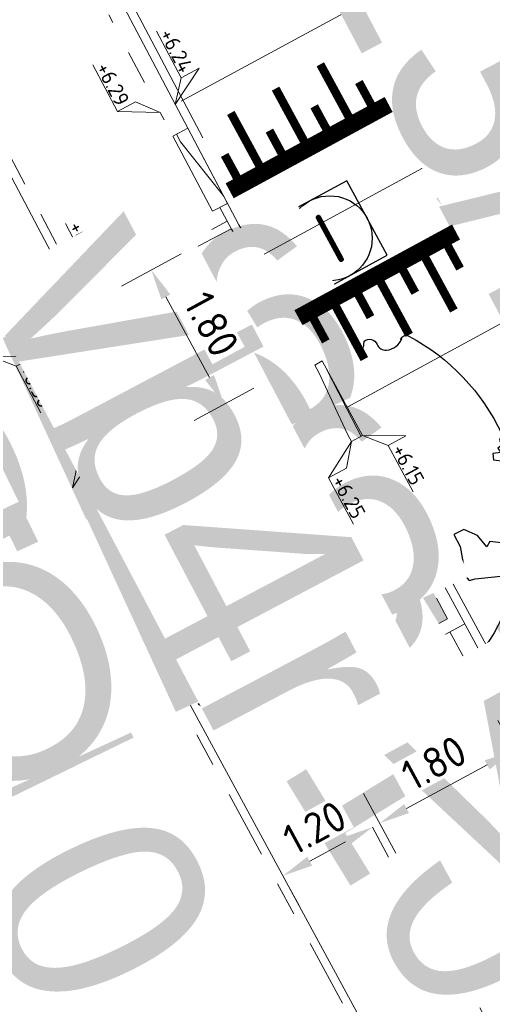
# Model space of a CAD drawing. Header units: metres. Extents: x 155090 to 155676, y 461362 to 461889.
# Tile 56 of 99: x 155329.08 to 155334.65, y 461526.51 to 461538.11. Entities that reach past the tile are written whole.
import ezdxf
from ezdxf.enums import TextEntityAlignment as Align

# ---------------------------------------------------------------- set-up
doc = ezdxf.new("R2018")
doc.units = ezdxf.units.M
for name, pattern in [('VH-GELEIDEBAND', [6, 2, -2, 0, -2]), ('VH-OPSLUITBAND-SO', [10, 4, -2, 2, -2]), ('VH-TROTTOIRBAND_130-150', [15, 5, -2, 2, -2, 2, -2]), ('ZZ-HIDDEN-SO', [4, 2, -2])]:
    doc.linetypes.add(name, pattern=pattern)
doc.layers.get('0').update_dxf_attribs({"lineweight": 18})
doc.layers.get('Defpoints').update_dxf_attribs({"lineweight": 18})
for name, color, linetype, lineweight in [('B-WE-VH-KANTOPSLUITING_OPSLUITBAND_60X200-G', 150, 'VH-OPSLUITBAND-SO', 18), ('B-WE-VH-MATERIAALGRENS-G', 7, 'ZZ-HIDDEN-SO', 18), ('N-WE-GR-BOOM-S', 90, 'Continuous', 25), ('N-WE-RI-OVERIG_RIOOLPUT_INSPECTIE-S-200', 10, 'Continuous', 25), ('N-WE-VH-KANTOPSLUITING-T18', 10, 'Continuous', 18), ('N-WE-VH-KANTOPSLUITING_GELEIDEBAND_50 200-G', 20, 'VH-GELEIDEBAND', 18), ('N-WE-VH-KANTOPSLUITING_OPSLUITBAND_100X200-G', 150, 'VH-OPSLUITBAND-SO', 18), ('N-WE-VH-KANTOPSLUITING_TROTTOIRBAND_130 150X250-G', 210, 'VH-TROTTOIRBAND_130-150', 18), ('N-WE-VH-KANTOPSLUITING_VERLOOPBAND-S', 7, 'Continuous', 18), ('N-WE-VH-KANTOPSLUITING_VOORKANT_BAND-G', 50, 'Continuous', 18), ('N-WE-VH-KANTVERHARDING_STREKLAAG-G', 60, 'Continuous', 18), ('N-WE-VW-MARKERING_SYMBOOL_PLATEAU-S', 7, 'Continuous', 18), ('X-XX-AL-HOOGTELABEL-S', 7, 'Continuous', 18), ('X-XX-AL-M', 7, 'Continuous', 18)]:
    doc.layers.add(name, color=color, linetype=linetype, lineweight=lineweight)
doc.layers.add('N-WE-GR-Groen-A-200', color=7, linetype='Continuous', lineweight=18, true_color=0x52a500)
doc.styles.add('NLCS-ISO', font='NLCS-ISO.ttf')
doc.styles.add('NLCS-ISO-M200-T18', font='NLCS-ISO.ttf', dxfattribs={"height": 0.36})
doc.dimstyles.new('NLCS-M200-T18-PIJL_L2_H1', dxfattribs={"dimscale": 0.2, "dimtxt": 2.5, "dimasz": 1.8, "dimexe": 2, "dimexo": 2, "dimgap": 0.7, "dimtad": 1, "dimzin": 0, "dimdsep": 46, "dimtxsty": 'NLCS-ISO-M200-T18', "dimcen": 0, "dimdle": 2, "dimclrd": 256, "dimclre": 256, "dimclrt": 10, "dimadec": 1, "dimazin": 0, "dimtfac": 1, "dimtdec": 3, "dimtofl": 0, "dimtmove": 0, "dimatfit": 3, "dimfxl": 2, "dimfxlon": 1, "dimtfillclr": 256, "dimtolj": 1, "dimtzin": 0, "dimlwd": -1, "dimlwe": -1, "dimarcsym": 0})
doc.dimstyles.new('NLCS-M200-T18-PIJL_L2_H2', dxfattribs={"dimscale": 0.2, "dimtxt": 0.36, "dimasz": 1.8, "dimexe": 2, "dimexo": 2, "dimgap": 0.7, "dimtad": 1, "dimzin": 0, "dimdsep": 46, "dimtxsty": 'NLCS-ISO-M200-T18', "dimcen": 0, "dimdle": 2, "dimclrd": 256, "dimclre": 256, "dimclrt": 10, "dimazin": 0, "dimtfac": 1, "dimtofl": 0, "dimtmove": 0, "dimatfit": 3, "dimfxl": 2, "dimfxlon": 1, "dimtfill": 1, "dimtfillclr": 256, "dimtolj": 1, "dimtzin": 0, "dimlwd": -1, "dimlwe": -1, "dimarcsym": 0})

# ---------------------------------------------------------------- blocks, each defined once
blk = doc.blocks.new('*U51')
at = {"lineweight": 30, "flags": 106}
blk.add_attdef('OB', text='', height=0.36, dxfattribs=at).set_placement((0, 0.1), align=Align.BOTTOM_CENTER)
blk = doc.blocks.new('*D88')
at = {"layer": 'Defpoints', "color": 0, "transparency": 16777216}
for p in [(155329.921, 461534.78), (155331.486, 461533.581), (155330.779, 461533.198)]:
    blk.add_point(p, dxfattribs=at)
at = {"layer": 'X-XX-AL-M', "transparency": 16777216}
for p, q in [((155330.276, 461534.972), (155330.979, 461535.354)), ((155330.799, 461534.847), (155331.314, 461533.898)), ((155331.134, 461533.39), (155331.837, 461533.772))]:
    blk.add_line(p, q, dxfattribs=at)
for points in [[(155330.852, 461534.875), (155330.746, 461534.818), (155330.627, 461535.163)], [(155331.367, 461533.926), (155331.261, 461533.869), (155331.486, 461533.581)]]:
    blk.add_solid(points, dxfattribs=at)
at = {"layer": 'X-XX-AL-M', "color": 10, "transparency": 16777216, "insert": (155331.338, 461534.525), "char_height": 0.36, "attachment_point": 5, "rotation": 298.4883, "style": 'NLCS-ISO-M200-T18', "bg_fill": 3, "box_fill_scale": 1.1, "bg_fill_color": 256, "bg_fill_true_color": 13158600, "bg_fill_transparency": 0}
blk.add_mtext('\\A1;1.80', dxfattribs=at)
blk = doc.blocks.new('SVH-VERLOOPBAND_TROTTOIRBAND 130 150X250 HD_OPSLUITBAND 100X200 HD_RECHTS_L1000-MM_DYN')
blk.add_lwpolyline([(1000, 100), (900, 100), (100, 150), (0, 150), (0, 0), (1000, 0)], close=True)
blk.add_lwpolyline([(100, 20), (0, 20), (100, 20), (900, 0)])
blk = doc.blocks.new('*U125')
blk.add_line((1000, 20), (0, 0))
blk.add_lwpolyline([(1000, 0), (0, 0), (0, 150), (1000, 150)], close=True)
blk = doc.blocks.new('*U123')
at = {"lineweight": 30, "flags": 106}
blk.add_attdef('OB', text='', height=0.36, dxfattribs=at).set_placement((0, 0.1), align=Align.BOTTOM_CENTER)
blk = doc.blocks.new('*U50')
at = {"lineweight": 30, "flags": 106}
blk.add_attdef('OB', text='', height=0.36, dxfattribs=at).set_placement((0, 0.1), align=Align.BOTTOM_CENTER)
blk = doc.blocks.new('SVH-GELEIDEBAND INRITVERLOOPBAND_50 200X200_RECHTS_L1000_HD-MM')
blk.add_lwpolyline([(1000, 0), (0, 0), (0, 200), (1000, 200)], close=True)
blk.add_lwpolyline([(100, 0), (900, 150), (1000, 150)])
blk = doc.blocks.new('*U208')
at = {"lineweight": 30, "flags": 106}
blk.add_attdef('OB', text='', height=0.36, dxfattribs=at).set_placement((0, 0.1), align=Align.BOTTOM_CENTER)
blk = doc.blocks.new('*U15')
at = {"lineweight": 18}
for p, q in [((2.46, 4.47), (0, 0)), ((2.46, 2.07), (2.46, 4.47)), ((0, 0), (2.46, 2.07)), ((8.66, 2.07), (2.46, 2.07))]:
    blk.add_line(p, q, dxfattribs=at)
at = {"lineweight": 18, "style": 'NLCS-ISO'}
blk.add_attdef('...', text='', height=1.8, dxfattribs=at).set_placement((5.56, 1.65), align=Align.BOTTOM_CENTER)
blk = doc.blocks.new('*U550')
at = {"lineweight": 18}
for p, q in [((-2.46, 2.09), (-2.46, 4.49)), ((-2.46, 4.49), (0, 0)), ((-8.66, 2.09), (-2.46, 2.09)), ((0, 0), (-2.46, 2.09))]:
    blk.add_line(p, q, dxfattribs=at)
at = {"lineweight": 18, "style": 'NLCS-ISO'}
blk.add_attdef('...', text='', height=1.8, dxfattribs=at).set_placement((-5.56, 1.67), align=Align.BOTTOM_CENTER)
blk = doc.blocks.new('*U250')
at = {"lineweight": 18}
for p, q in [((-2.46, 2.07), (-2.46, 4.47)), ((-2.46, 4.47), (0, 0)), ((-8.66, 2.07), (-2.46, 2.07)), ((0, 0), (-2.46, 2.07))]:
    blk.add_line(p, q, dxfattribs=at)
at = {"lineweight": 18, "style": 'NLCS-ISO'}
blk.add_attdef('...', text='', height=1.8, dxfattribs=at).set_placement((-5.56, 1.65), align=Align.BOTTOM_CENTER)
blk = doc.blocks.new('*U551')
at = {"lineweight": 18}
for p, q in [((2.46, 4.49), (0, 0)), ((2.46, 2.09), (2.46, 4.49)), ((0, 0), (2.46, 2.09)), ((8.66, 2.09), (2.46, 2.09))]:
    blk.add_line(p, q, dxfattribs=at)
at = {"lineweight": 18, "style": 'NLCS-ISO'}
blk.add_attdef('...', text='', height=1.8, dxfattribs=at).set_placement((5.56, 1.67), align=Align.BOTTOM_CENTER)
blk = doc.blocks.new('*U298')
for points in [[(0, 4.1), (4.403, 4.1)], [(0, 2.05), (4.403, 2.05)], [(0, 0), (4.403, 0)]]:
    blk.add_lwpolyline(points)
for points, const_width in [([(0.45, 3.7), (0.45, 3)], 0.1), ([(1.05, 3.7), (1.05, 3)], 0.1), ([(1.65, 3.7), (1.65, 3)], 0.1), ([(2.25, 3.7), (2.25, 3)], 0.1), ([(2.85, 3.7), (2.85, 3)], 0.1), ([(3.45, 3.7), (3.45, 3)], 0.1), ([(4.05, 3.7), (4.05, 3)], 0.1), ([(0.15, 3.3), (0.15, 3)], 0.1), ([(0.75, 3.3), (0.75, 3)], 0.1), ([(1.35, 3.3), (1.35, 3)], 0.1), ([(1.95, 3.3), (1.95, 3)], 0.1), ([(2.55, 3.3), (2.55, 3)], 0.1), ([(3.15, 3.3), (3.15, 3)], 0.1), ([(3.75, 3.3), (3.75, 3)], 0.1), ([(4.35, 3.3), (4.35, 3)], 0.1), ([(0, 2.9), (4.403, 2.9)], 0.2), ([(0, 1.2), (4.403, 1.2)], 0.2), ([(0.15, 0.8), (0.15, 1.1)], 0.1), ([(0.45, 0.4), (0.45, 1.1)], 0.1), ([(0.75, 0.8), (0.75, 1.1)], 0.1), ([(1.05, 0.4), (1.05, 1.1)], 0.1), ([(1.35, 0.8), (1.35, 1.1)], 0.1), ([(1.65, 0.4), (1.65, 1.1)], 0.1), ([(1.95, 0.8), (1.95, 1.1)], 0.1), ([(2.25, 0.4), (2.25, 1.1)], 0.1), ([(2.55, 0.8), (2.55, 1.1)], 0.1), ([(2.85, 0.4), (2.85, 1.1)], 0.1), ([(3.15, 0.8), (3.15, 1.1)], 0.1), ([(3.45, 0.4), (3.45, 1.1)], 0.1), ([(3.75, 0.8), (3.75, 1.1)], 0.1), ([(4.05, 0.4), (4.05, 1.1)], 0.1), ([(4.35, 0.8), (4.35, 1.1)], 0.1)]:
    blk.add_lwpolyline(points, dxfattribs=dict(const_width=const_width))
blk = doc.blocks.new('*D313')
at = {"layer": 'Defpoints', "color": 0, "transparency": 16777216}
for p in [(155333.495, 461537.038), (155334.211, 461535.72), (155334.211, 461535.72)]:
    blk.add_point(p, dxfattribs=at)
at = {"layer": 'X-XX-AL-M', "transparency": 16777216}
for p, q in [((155333.495, 461537.038), (155333.847, 461537.229)), ((155333.667, 461536.722), (155334.039, 461536.036)), ((155334.211, 461535.72), (155334.562, 461535.911))]:
    blk.add_line(p, q, dxfattribs=at)
for points in [[(155333.72, 461536.75), (155333.614, 461536.693), (155333.495, 461537.038)], [(155334.092, 461536.065), (155333.986, 461536.008), (155334.211, 461535.72)]]:
    blk.add_solid(points, dxfattribs=at)
at = {"layer": 'X-XX-AL-M', "color": 10, "transparency": 16777216, "insert": (155334.134, 461536.532), "char_height": 0.36, "attachment_point": 5, "rotation": 298.4883, "style": 'NLCS-ISO-M200-T18', "bg_fill": 3, "box_fill_scale": 1.1, "bg_fill_color": 256, "bg_fill_true_color": 13158600, "bg_fill_transparency": 0}
blk.add_mtext('\\A1;1.50', dxfattribs=at)
blk = doc.blocks.new('SGR-BOOM_05')
blk.add_lwpolyline([(0.433, 4.712), (0.441, 4.722), (0.45, 4.731), (0.457, 4.739), (0.465, 4.746), (0.473, 4.754), (0.48, 4.761), (0.487, 4.77), (0.494, 4.779), (0.501, 4.79), (0.508, 4.802), (0.513, 4.817), (0.516, 4.836), (0.517, 4.858), (0.515, 4.885), (0.509, 4.916), (0.475, 5.034, -0.52938), (0.529, 5.099, -0.087139), (2.218, 4.625, -0.372341), (2.284, 4.473), (2.354, 4.119), (2.18, 3.946), (1.992, 3.985), (1.767, 3.817), (1.853, 3.602), (2.086, 3.527), (2.712, 3.671), (2.864, 3.587), (2.85, 3.453), (2.707, 3.365), (2.577, 2.941), (2.743, 2.67), (3.168, 3.347, -0.504641), (3.406, 3.14, 0.331948), (3.544, 2.921, 0.282008), (3.993, 3.004), (3.957, 2.985, -0.512156), (4.163, 2.984, -0.16076), (5.094, -0.056), (4.977, -0.169), (4.976, -0.294), (4.862, -0.315), (4.876, -0.438), (4.698, -0.381), (4.644, -0.519), (4.864, -0.665), (4.933, -0.72), (5.054, -0.599, -0.106371), (4.341, -2.61), (3.705, -2.201), (3.588, -2.282), (3.512, -1.945), (3.286, -1.673), (3.024, -1.676), (3.03, -1.99), (2.83, -2.678), (2.861, -2.809), (3.005, -2.829), (3.93, -3.183, -0.236298), (-0.225, -5.013, 0.159625), (-0.347, -4.77, 0.350802), (-0.315, -4.528, -0.504641), (-0.6, -4.393), (-0.531, -4.17), (-0.647, -3.962), (-0.802, -3.978), (-0.825, -4.144), (-0.942, -4.211), (-1.08, -4.106), (-1.2, -3.475), (-1.291, -3.384), (-1.522, -3.391), (-1.586, -3.665), (-1.68, -3.694), (-1.769, -3.923), (-2.003, -3.798, 0.733583), (-1.918, -3.973, -0.861625), (-1.87, -4.128, 0.279978), (-2.043, -4.393), (-2.036, -4.403, -0.827056), (-2.208, -4.583, -0.116774), (-4.152, -2.556), (-4.114, -2.549), (-4.084, -2.541), (-4.059, -2.531), (-4.039, -2.52), (-4.024, -2.509), (-4.013, -2.498), (-4.004, -2.486), (-3.768, -2.184), (-3.762, -2.173), (-3.758, -2.163), (-3.755, -2.153), (-3.752, -2.143), (-3.748, -2.133), (-3.745, -2.123), (-3.74, -2.111), (-3.735, -2.099), (-3.729, -2.085), (-3.721, -2.071), (-3.713, -2.056), (-3.705, -2.04), (-3.697, -2.024), (-3.689, -2.007), (-3.682, -1.991), (-3.676, -1.975), (-3.671, -1.959), (-3.668, -1.944), (-3.666, -1.929), (-3.665, -1.916), (-3.666, -1.904), (-3.668, -1.893), (-3.671, -1.884), (-3.676, -1.877), (-3.682, -1.872), (-3.69, -1.869), (-3.698, -1.867), (-3.708, -1.866), (-3.718, -1.865), (-3.729, -1.864), (-3.74, -1.863), (-3.752, -1.86), (-3.764, -1.856), (-3.776, -1.85), (-3.788, -1.843), (-3.801, -1.835), (-3.813, -1.826), (-3.826, -1.816), (-3.84, -1.806), (-3.853, -1.796), (-3.866, -1.785), (-3.88, -1.774), (-3.893, -1.762), (-3.907, -1.75), (-4.15, -2.028), (-4.162, -2.015), (-4.173, -2), (-4.183, -1.984), (-4.193, -1.968), (-4.204, -1.951), (-4.219, -1.938), (-4.242, -1.928), (-4.274, -1.924), (-4.319, -1.929), (-4.379, -1.942), (-4.457, -1.967, -0.040997), (-4.791, -1.027), (-4.617, -1.057), (-4.463, -1.156), (-4.38, -1.082), (-4.281, -0.927), (-4.376, -0.782), (-4.323, -0.567), (-4.52, -0.551), (-4.652, -0.423), (-4.892, -0.58, -0.05814), (-4.988, 0.829), (-4.852, 0.802), (-4.298, 0.364), (-4.06, 0.447), (-3.128, 0.693), (-3.049, 1), (-3.409, 1.144), (-3.464, 1.261), (-4.121, 1.584), (-4.136, 1.769), (-4.358, 1.957), (-4.448, 2.14), (-4.297, 2.378), (-3.958, 2.431), (-3.65, 2.633), (-3.646, 2.84), (-3.838, 3.066), (-3.787, 3.162), (-3.863, 3.31, -0.13428), (-1.664, 4.835, -0.541727), (-1.597, 4.783), (-1.608, 4.639), (-1.605, 4.565), (-1.595, 4.508), (-1.579, 4.465), (-1.558, 4.434), (-1.535, 4.41), (-1.511, 4.392), (-1.487, 4.376), (-1.465, 4.359), (-1.446, 4.342), (-1.428, 4.325), (-1.411, 4.309), (-1.395, 4.295), (-1.38, 4.284), (-1.364, 4.276), (-1.347, 4.272), (-1.33, 4.272), (-1.312, 4.277), (-1.292, 4.285), (-1.273, 4.294), (-1.252, 4.305), (-1.232, 4.316), (-1.211, 4.327), (-1.189, 4.336), (-1.168, 4.342), (-1.147, 4.347), (-1.126, 4.35), (-1.105, 4.353), (-1.085, 4.356), (-1.066, 4.36), (-1.048, 4.365), (-1.031, 4.372), (-1.015, 4.382), (-1, 4.394), (-0.986, 4.408), (-0.973, 4.424), (-0.963, 4.324), (-0.94, 4.298), (-0.834, 4.118), (-0.611, 3.996), (-0.927, 4.508), (-0.921, 4.523), (-0.917, 4.539), (-0.915, 4.553), (-0.916, 4.568), (-0.92, 4.583), (-0.927, 4.598), (-0.938, 4.613), (-0.953, 4.629), (-0.972, 4.647), (-0.994, 4.667), (-1.02, 4.691), (-1.05, 4.719), (-1.082, 4.754), (-1.117, 4.795), (-1.199, 4.901, -0.543104), (-1.171, 4.981, -0.046766), (-0.234, 5.117, -0.385168), (-0.182, 5.074), (-0.152, 4.882), (-0.138, 4.822), (-0.121, 4.78), (-0.104, 4.753), (-0.085, 4.737), (-0.066, 4.73), (-0.047, 4.727), (-0.027, 4.726), (-0.009, 4.724), (0.009, 4.72), (0.027, 4.716), (0.044, 4.71), (0.061, 4.704), (0.077, 4.697), (0.093, 4.689), (0.109, 4.682), (0.124, 4.675), (0.139, 4.668), (0.153, 4.66), (0.167, 4.653), (0.18, 4.645), (0.191, 4.638), (0.202, 4.629), (0.211, 4.621), (0.219, 4.611), (0.225, 4.602), (0.231, 4.593), (0.236, 4.584), (0.242, 4.576), (0.247, 4.569), (0.253, 4.564), (0.26, 4.56), (0.269, 4.559), (0.278, 4.56), (0.289, 4.563), (0.3, 4.568), (0.312, 4.574), (0.324, 4.582), (0.336, 4.592), (0.348, 4.603), (0.36, 4.616), (0.371, 4.63), (0.382, 4.644), (0.393, 4.659), (0.404, 4.673), (0.414, 4.687), (0.423, 4.7)], format="xyb", close=True)
blk.add_circle((0, 0), 0.15)
blk = doc.blocks.new('SRI-PUT_INSPECTIE-SO')
at = {"flags": 128}
blk.add_lwpolyline([(-2, -2), (2, -2), (2, 2), (-2, 2)], close=True, dxfattribs=at)
blk.add_circle((0, 0), 2)
at = {"style": 'NLCS-ISO'}
blk.add_text('I', height=2.5, dxfattribs=at).set_placement((-0.003, -0.007), align=Align.MIDDLE_CENTER)
blk = doc.blocks.new('*D533')
at = {"layer": 'Defpoints', "color": 0, "transparency": 16777216}
for p in [(155334.146, 461530.899), (155332.564, 461530.041), (155334.903, 461529.505)]:
    blk.add_point(p, dxfattribs=at)
at = {"layer": 'X-XX-AL-M', "transparency": 16777216}
for p, q in [((155334.712, 461529.857), (155335.093, 461529.154)), ((155333.637, 461528.819), (155334.586, 461529.334)), ((155333.13, 461528.998), (155333.511, 461528.295))]:
    blk.add_line(p, q, dxfattribs=at)
for points in [[(155334.557, 461529.386), (155334.615, 461529.281), (155334.903, 461529.505)], [(155333.608, 461528.871), (155333.665, 461528.766), (155333.32, 461528.647)]]:
    blk.add_solid(points, dxfattribs=at)
at = {"layer": 'X-XX-AL-M', "color": 10, "transparency": 16777216, "insert": (155333.959, 461529.357), "char_height": 0.36, "attachment_point": 5, "rotation": 28.4883, "style": 'NLCS-ISO-M200-T18', "bg_fill": 3, "box_fill_scale": 1.1, "bg_fill_color": 256, "bg_fill_true_color": 13158600, "bg_fill_transparency": 0}
blk.add_mtext('\\A1;1.80', dxfattribs=at)
blk = doc.blocks.new('*D534')
at = {"layer": 'Defpoints', "color": 0, "transparency": 16777216}
for p in [(155333.233, 461528.599), (155332.178, 461528.027), (155332.178, 461528.027)]:
    blk.add_point(p, dxfattribs=at)
at = {"layer": 'X-XX-AL-M', "transparency": 16777216}
for p, q in [((155333.233, 461528.599), (155333.423, 461528.248)), ((155332.916, 461528.427), (155332.494, 461528.199)), ((155332.178, 461528.027), (155332.369, 461527.675))]:
    blk.add_line(p, q, dxfattribs=at)
for points in [[(155332.888, 461528.48), (155332.945, 461528.375), (155333.233, 461528.599)], [(155332.466, 461528.251), (155332.523, 461528.146), (155332.178, 461528.027)]]:
    blk.add_solid(points, dxfattribs=at)
at = {"layer": 'X-XX-AL-M', "color": 10, "transparency": 16777216, "insert": (155332.553, 461528.594), "char_height": 0.36, "attachment_point": 5, "rotation": 28.4883, "style": 'NLCS-ISO-M200-T18', "bg_fill": 3, "box_fill_scale": 1.1, "bg_fill_color": 256, "bg_fill_true_color": 13158600, "bg_fill_transparency": 0}
blk.add_mtext('\\A1;1.20', dxfattribs=at)
blk = doc.blocks.new('*U345')
at = {"lineweight": 18}
for p, q in [((-2.46, -2.01), (0, 0)), ((0, 0), (-2.46, -4.41)), ((-2.46, -4.41), (-2.46, -2.01)), ((-8.66, -4.41), (-2.46, -4.41))]:
    blk.add_line(p, q, dxfattribs=at)
at = {"lineweight": 18, "style": 'NLCS-ISO'}
blk.add_attdef('...', text='', height=1.8, dxfattribs=at).set_placement((-5.56, -4.83), align=Align.BOTTOM_CENTER)
blk = doc.blocks.new('*U334')
at = {"lineweight": 18}
for p, q in [((2.46, -2.01), (0, 0)), ((0, 0), (2.46, -4.41)), ((2.46, -4.41), (2.46, -2.01)), ((8.66, -4.41), (2.46, -4.41))]:
    blk.add_line(p, q, dxfattribs=at)
at = {"lineweight": 18, "style": 'NLCS-ISO'}
blk.add_attdef('...', text='', height=1.8, dxfattribs=at).set_placement((5.56, -4.83), align=Align.BOTTOM_CENTER)
blk = doc.blocks.new('*U543')
at = {"lineweight": 30, "flags": 106}
blk.add_attdef('OB', text='', height=0.36, dxfattribs=at).set_placement((0, 0.1), align=Align.BOTTOM_CENTER)

msp = doc.modelspace()

# ---------------------------------------------------------------- hatches: boundary and pattern name
at = {"layer": 'N-WE-GR-Groen-A-200', "true_color": 0x7fff00, "transparency": 33554585}
h = msp.add_hatch(color=70, dxfattribs=at)
h.dxf.hatch_style = 1
h.paths.add_polyline_path([(155332.938, 461533.23), (155332.601, 461533.957), (155332.552, 461534.046), (155330.882, 461533.14), (155332.493, 461530.172), (155334.119, 461531.055)])

# ---------------------------------------------------------------- linework, layer by layer
at = {"layer": 'B-WE-VH-KANTOPSLUITING_OPSLUITBAND_60X200-G', "ltscale": 0.2, "flags": 128}
msp.add_lwpolyline([(155275.331, 461507.468), (155329.636, 461532.501)], dxfattribs=at)
at = {"layer": 'B-WE-VH-MATERIAALGRENS-G', "ltscale": 0.1, "flags": 128}
msp.add_lwpolyline([(155329.636, 461532.501), (155329.607, 461532.554)], dxfattribs=at)
at = {"layer": 'N-WE-VH-KANTOPSLUITING_GELEIDEBAND_50 200-G', "ltscale": 0.2, "flags": 128}
for points in [[(155323.67, 461550.363), (155323.701, 461550.336), (155330.881, 461536.74)], [(155334.146, 461530.899), (155344.64, 461511.563)]]:
    msp.add_lwpolyline(points, dxfattribs=at)
at = {"layer": 'N-WE-VH-KANTOPSLUITING_OPSLUITBAND_100X200-G', "ltscale": 0.2, "flags": 128}
for points in [[(155323.73, 461550.282), (155322.138, 461549.442), (155329.836, 461534.848), (155331.523, 461535.738)], [(155331.436, 461535.902), (155331.571, 461535.646), (155332.552, 461534.045)], [(155344.687, 461511.475), (155343.017, 461510.569), (155330.747, 461533.18), (155332.504, 461534.134)], [(155329.636, 461532.501), (155329.636, 461532.501), (155339.564, 461514.207)]]:
    msp.add_lwpolyline(points, dxfattribs=at)
at = {"layer": 'N-WE-VH-KANTOPSLUITING_TROTTOIRBAND_130 150X250-G', "ltscale": 0.2, "flags": 128}
msp.add_lwpolyline([(155332.938, 461533.23), (155334.119, 461531.055), (155332.493, 461530.172)], dxfattribs=at)
at = {"layer": 'N-WE-VH-KANTOPSLUITING_VOORKANT_BAND-G', "ltscale": 0.2, "flags": 128}
for points in [[(155323.86, 461550.464), (155331.658, 461535.696), (155332.641, 461534.092), (155345.747, 461509.942), (155347.351, 461503.409), (155351.951, 461494.829), (155352.663, 461493.318), (155360.802, 461478.233), (155361.484, 461472.879)], [(155323.67, 461550.363), (155322.003, 461549.484), (155329.794, 461534.713), (155331.569, 461535.649)], [(155344.64, 461511.563), (155343.058, 461510.705), (155330.882, 461533.14), (155332.552, 461534.046)], [(155275.212, 461507.48), (155329.698, 461532.596), (155329.698, 461532.596)], [(155329.698, 461532.596), (155339.684, 461514.196)], [(155334.322, 461530.995), (155332.564, 461530.041)]]:
    msp.add_lwpolyline(points, dxfattribs=at)
at = {"layer": 'N-WE-VH-KANTVERHARDING_STREKLAAG-G', "ltscale": 0.2, "flags": 128}
for points in [[(155299.665, 461592.794), (155299.732, 461592.664), (155309.249, 461575.057), (155310.326, 461573.684), (155315.643, 461563.633), (155320.551, 461553.369), (155323.943, 461550.531), (155331.235, 461536.722)], [(155333.028, 461533.599), (155345.846, 461509.98), (155347.449, 461503.447), (155352.045, 461494.877), (155352.757, 461493.365), (155359.774, 461480.359)]]:
    msp.add_lwpolyline(points, dxfattribs=at)

# ---------------------------------------------------------------- block references
at = {"layer": 'N-WE-GR-BOOM-S', "xscale": 0.5, "yscale": 0.5, "zscale": 0.5, "rotation": 26.5502593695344}
msp.add_blockref('SGR-BOOM_05', (155332.467, 461532.121), dxfattribs=at)
at = {"layer": 'N-WE-RI-OVERIG_RIOOLPUT_INSPECTIE-S-200', "xscale": 0.25, "yscale": 0.25, "zscale": 0.25, "rotation": 28.56407164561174}
msp.add_blockref('SRI-PUT_INSPECTIE-SO', (155332.731, 461535.538), dxfattribs=at)
at = {"layer": 'N-WE-VH-KANTOPSLUITING-T18'}
ref = msp.add_blockref('*U51', (155326.295, 461533.089), dxfattribs=dict(at, xscale=0.7499999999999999, yscale=0.7499999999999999, zscale=0.7499999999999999, rotation=24.77676051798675))
lines = msp.add_mtext('OB6', dxfattribs={"layer": '0', "insert": (155326.264, 461533.157), "char_height": 2.5, "attachment_point": 1, "rotation": 24.7768, "bg_fill": 3, "box_fill_scale": 1, "bg_fill_color": 256, "bg_fill_transparency": 0})
ref.add_attrib('OB', '', (155326.264, 461533.157), dxfattribs={"flags": 12}).embed_mtext(lines)
ref = msp.add_blockref('*U51', (155327.735, 461534.985), dxfattribs=dict(at, xscale=0.75, yscale=0.75, zscale=0.75, rotation=295.9939325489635))
lines = msp.add_mtext('OB10', dxfattribs={"layer": '0', "insert": (155327.803, 461535.018), "char_height": 2.5, "attachment_point": 1, "rotation": 295.9939, "bg_fill": 3, "box_fill_scale": 1, "bg_fill_color": 256, "bg_fill_transparency": 0})
ref.add_attrib('OB', '', (155327.803, 461535.018), dxfattribs={"flags": 16}).embed_mtext(lines)
ref = msp.add_blockref('*U51', (155331.632, 461534.743), dxfattribs=dict(at, xscale=0.75, yscale=0.75, zscale=0.75, rotation=301.5038349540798))
lines = msp.add_mtext('OB10', dxfattribs={"layer": '0', "insert": (155331.696, 461534.782), "char_height": 2.5, "attachment_point": 1, "rotation": 301.5038, "bg_fill": 3, "box_fill_scale": 1, "bg_fill_color": 256, "bg_fill_transparency": 0})
ref.add_attrib('OB', '', (155331.696, 461534.782), dxfattribs={"flags": 10}).embed_mtext(lines)
ref = msp.add_blockref('*U51', (155327.29, 461530.957), dxfattribs=dict(at, xscale=0.75, yscale=0.75, zscale=0.75, rotation=24.74790390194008))
lines = msp.add_mtext('OB6', dxfattribs={"layer": '0', "insert": (155327.259, 461531.025), "char_height": 2.5, "attachment_point": 1, "rotation": 24.7479, "bg_fill": 3, "box_fill_scale": 1, "bg_fill_color": 256, "bg_fill_transparency": 0})
ref.add_attrib('OB', '', (155327.259, 461531.025), dxfattribs={"flags": 34}).embed_mtext(lines)
ref = msp.add_blockref('*U123', (155333.12, 461529.888), dxfattribs=dict(at, xscale=0.75, yscale=0.75, zscale=0.75, rotation=28.48831187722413))
lines = msp.add_mtext('vb1r', dxfattribs={"layer": '0', "insert": (155333.084, 461529.954), "char_height": 2.5, "attachment_point": 1, "rotation": 28.4883, "bg_fill": 3, "box_fill_scale": 1, "bg_fill_color": 256, "bg_fill_transparency": 0})
ref.add_attrib('OB', '', (155333.084, 461529.954), dxfattribs={"flags": 14}).embed_mtext(lines)
at = {"layer": 'N-WE-VH-KANTOPSLUITING_VERLOOPBAND-S', "xscale": 0.001, "yscale": 0.001, "zscale": 0.001}
for name, p, rotation in [('SVH-GELEIDEBAND INRITVERLOOPBAND_50 200X200_RECHTS_L1000_HD-MM', (155331.524, 461535.949), 117.8359866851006), ('SVH-VERLOOPBAND_TROTTOIRBAND 130 150X250 HD_OPSLUITBAND 100X200 HD_RECHTS_L1000-MM_DYN', (155333.118, 461533.213), 118.4883118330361), ('*U125', (155332.564, 461530.041), 28.48831187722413)]:
    msp.add_blockref(name, p, dxfattribs=dict(at, rotation=rotation))
at = {"layer": 'N-WE-VW-MARKERING_SYMBOOL_PLATEAU-S', "lineweight": 0, "rotation": 28.48831182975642}
msp.add_blockref('*U298', (155332.934, 461533.548), dxfattribs=at)
at = {"layer": 'X-XX-AL-HOOGTELABEL-S'}
ref = msp.add_blockref('*U15', (155330.909, 461537.115), dxfattribs=dict(at, xscale=-0.09999999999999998, yscale=0.09999999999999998, zscale=0.1, rotation=297.8359866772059))
ref.add_attrib('...', '+6.24', dxfattribs={"layer": '0', "lineweight": 18, "height": 0.18, "rotation": 297.836, "style": 'NLCS-ISO'}).set_placement((155330.795, 461537.684), align=Align.BOTTOM_CENTER)
ref = msp.add_blockref('*U334', (155330.732, 461537.021), dxfattribs=dict(at, xscale=-0.09999999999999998, yscale=0.09999999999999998, zscale=0.1, rotation=297.8359866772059))
ref.add_attrib('...', '+6.29', dxfattribs={"layer": '0', "lineweight": 18, "height": 0.18, "rotation": 297.836, "style": 'NLCS-ISO'}).set_placement((155330.045, 461537.288), align=Align.BOTTOM_CENTER)
ref = msp.add_blockref('*U15', (155329.836, 461534.848), dxfattribs=dict(at, xscale=-0.09999999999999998, yscale=0.09999999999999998, zscale=0.1, rotation=297.8359866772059))
ref.add_attrib('...', '+6.33', dxfattribs={"layer": '0', "lineweight": 18, "height": 0.18, "rotation": 297.836, "style": 'NLCS-ISO'}).set_placement((155329.722, 461535.417), align=Align.BOTTOM_CENTER)
ref = msp.add_blockref('*U550', (155328.735, 461534.149), dxfattribs=dict(at, xscale=-0.09999999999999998, yscale=0.09999999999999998, zscale=0.1, rotation=297.8359866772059))
ref.add_attrib('...', '+6.36', dxfattribs={"layer": '0', "lineweight": 18, "height": 0.18, "rotation": 297.836, "style": 'NLCS-ISO'}).set_placement((155329.142, 461533.735), align=Align.BOTTOM_CENTER)
ref = msp.add_blockref('*U551', (155329.698, 461532.596), dxfattribs=dict(at, xscale=-0.09999999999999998, yscale=0.09999999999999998, zscale=0.1, rotation=298.4883118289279))
ref.add_attrib('...', '+6.37', dxfattribs={"layer": '0', "lineweight": 18, "height": 0.18, "rotation": 298.4883, "style": 'NLCS-ISO'}).set_placement((155329.58, 461533.164), align=Align.BOTTOM_CENTER)
ref = msp.add_blockref('*U250', (155333.118, 461533.213), dxfattribs=dict(at, xscale=-0.09999999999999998, yscale=0.09999999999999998, zscale=0.1, rotation=298.4883118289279))
ref.add_attrib('...', '+6.15', dxfattribs={"layer": '0', "lineweight": 18, "height": 0.18, "rotation": 298.4883, "style": 'NLCS-ISO'}).set_placement((155333.528, 461532.803), align=Align.BOTTOM_CENTER)
ref = msp.add_blockref('*U250', (155330.882, 461533.14), dxfattribs=dict(at, xscale=-0.09999999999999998, yscale=0.09999999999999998, zscale=0.1, rotation=298.4883118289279))
ref.add_attrib('...', '+6.34', dxfattribs={"layer": '0', "lineweight": 18, "height": 0.18, "rotation": 298.4883, "style": 'NLCS-ISO'}).set_placement((155331.292, 461532.73), align=Align.BOTTOM_CENTER)
ref = msp.add_blockref('*U345', (155332.986, 461533.142), dxfattribs=dict(at, xscale=-0.09999999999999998, yscale=0.09999999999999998, zscale=0.1, rotation=298.4883118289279))
ref.add_attrib('...', '+6.25', dxfattribs={"layer": '0', "lineweight": 18, "height": 0.18, "rotation": 298.4883, "style": 'NLCS-ISO'}).set_placement((155332.827, 461532.422), align=Align.BOTTOM_CENTER)

# ---------------------------------------------------------------- next in the draw order: dimensions: what is measured, and where the dimension line sits
at = {"layer": 'X-XX-AL-M'}
dim = msp.add_aligned_dim(p1=(155333.495, 461537.038), p2=(155334.211, 461535.72), distance=0, dimstyle='NLCS-M200-T18-PIJL_L2_H2', override={"dimtxsty": 'NLCS-ISO-M200-T18', "dimtfill": 1}, dxfattribs=at)
dim.commit()
dim.dimension.update_dxf_attribs({"geometry": '*D313', "text_midpoint": (155334.134, 461536.532)})

# ---------------------------------------------------------------- next in the draw order: block references
at = {"layer": 'N-WE-VH-KANTOPSLUITING-T18'}
ref = msp.add_blockref('*U50', (155333.52, 461542.236), dxfattribs=dict(at, xscale=0.75, yscale=0.75, zscale=0.75, rotation=297.8359866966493))
lines = msp.add_mtext('GB5/20', dxfattribs={"layer": '0', "insert": (155333.586, 461542.271), "char_height": 2.5, "attachment_point": 1, "rotation": 297.836, "bg_fill": 3, "box_fill_scale": 1, "bg_fill_color": 256, "bg_fill_transparency": 0})
ref.add_attrib('OB', '', (155333.586, 461542.271), dxfattribs={"flags": 58}).embed_mtext(lines)
ref = msp.add_blockref('*U51', (155335.968, 461537.466), dxfattribs=dict(at, xscale=0.7499999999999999, yscale=0.7499999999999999, zscale=0.7499999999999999, rotation=301.5038349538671))
lines = msp.add_mtext('OB10', dxfattribs={"layer": '0', "insert": (155336.032, 461537.506), "char_height": 2.5, "attachment_point": 1, "rotation": 301.5038, "bg_fill": 3, "box_fill_scale": 1, "bg_fill_color": 256, "bg_fill_transparency": 0})
ref.add_attrib('OB', '', (155336.032, 461537.506), dxfattribs={"flags": 52}).embed_mtext(lines)
ref = msp.add_blockref('*U208', (155330.743, 461536.102), dxfattribs=dict(at, xscale=0.7499999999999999, yscale=0.7499999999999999, zscale=0.7499999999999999, rotation=297.8359866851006))
lines = msp.add_mtext('vb4r', dxfattribs={"layer": '0', "insert": (155330.809, 461536.137), "char_height": 2.5, "attachment_point": 1, "rotation": 297.836, "bg_fill": 3, "box_fill_scale": 1, "bg_fill_color": 256, "bg_fill_transparency": 0})
ref.add_attrib('OB', '', (155330.809, 461536.137), dxfattribs={"flags": 38}).embed_mtext(lines)

# ---------------------------------------------------------------- next in the draw order: dimensions: what is measured, and where the dimension line sits
at = {"layer": 'X-XX-AL-M'}
for p1, p2, distance, dimstyle, picture, middle in [((155329.921, 461534.78), (155330.779, 461533.198), 0.804, 'NLCS-M200-T18-PIJL_L2_H2', '*D88', (155331.338, 461534.525)), ((155332.564, 461530.041), (155334.146, 461530.899), -1.586, 'NLCS-M200-T18-PIJL_L2_H1', '*D533', (155333.959, 461529.357))]:
    dim = msp.add_aligned_dim(p1=p1, p2=p2, distance=distance, dimstyle=dimstyle, override={"dimtxsty": 'NLCS-ISO-M200-T18', "dimtfill": 1}, dxfattribs=at)
    dim.commit()
    dim.dimension.update_dxf_attribs({"geometry": picture, "text_midpoint": middle})

# ---------------------------------------------------------------- next in the draw order: block references
at = {"layer": 'N-WE-VH-KANTOPSLUITING-T18'}
ref = msp.add_blockref('*U543', (155332.465, 461544.126), dxfattribs=dict(at, xscale=0.75, yscale=0.75, zscale=0.75, rotation=297.8359866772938))
lines = msp.add_mtext('TB13/15', dxfattribs={"layer": '0', "insert": (155332.531, 461544.161), "char_height": 2.5, "attachment_point": 1, "rotation": 297.836, "bg_fill": 3, "box_fill_scale": 1, "bg_fill_color": 256, "bg_fill_transparency": 0})
ref.add_attrib('OB', '', (155332.531, 461544.161), dxfattribs={"flags": 34}).embed_mtext(lines)

# ---------------------------------------------------------------- next in the draw order: dimensions: what is measured, and where the dimension line sits
at = {"layer": 'X-XX-AL-M'}
dim = msp.add_linear_dim(base=(155332.178, 461528.027), p1=(155333.233, 461528.599), p2=(155332.178, 461528.027), angle=208.4883, dimstyle='NLCS-M200-T18-PIJL_L2_H1', override={"dimtxsty": 'NLCS-ISO-M200-T18', "dimtmove": 1, "dimtfill": 1}, dxfattribs=at)
dim.commit()
dim.dimension.update_dxf_attribs({"geometry": '*D534', "text_midpoint": (155332.553, 461528.594)})

doc.saveas('drawing.dxf')
